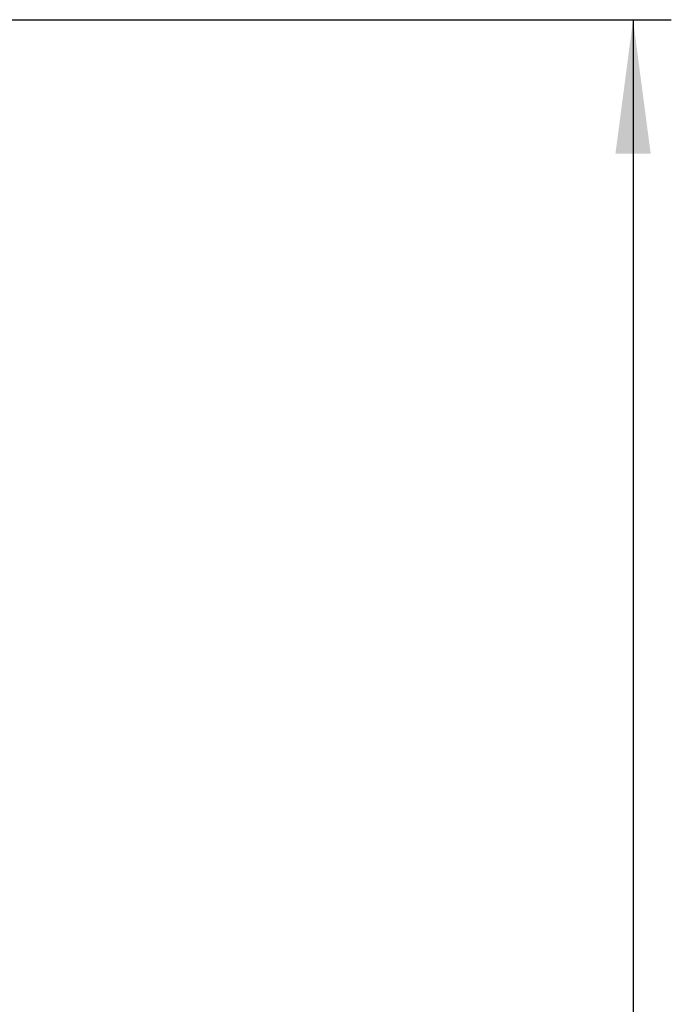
# Model space of a CAD drawing. Header units: millimetres. Extents: x 5 to 418, y 2 to 292.
# Tile 37 of 51: x 116 to 133, y 219 to 245. Entities that reach past the tile are written whole.
import ezdxf

# ---------------------------------------------------------------- set-up
doc = ezdxf.new("R2010")
doc.units = ezdxf.units.MM
doc.layers.add('SLD-0', color=7, linetype='Continuous')
doc.styles.add('SLDTEXTSTYLE0', font='TXT', dxfattribs={"width": 0.605})
doc.dimstyles.new('SLDDIMSTYLE0', dxfattribs={"dimtxt": 3.5, "dimasz": 3.5, "dimexe": 0, "dimexo": 0.0625, "dimgap": 0.875, "dimtad": 1, "dimlfac": 3, "dimrnd": 1e-09, "dimzin": 12, "dimdsep": 46, "dimtxsty": 'SLDTEXTSTYLE0', "dimsah": 1, "dimcen": 0.09, "dimadec": 0, "dimazin": 3, "dimtfac": 1, "dimtofl": 0, "dimtmove": 0, "dimatfit": 3, "dimfxl": 1, "dimfrac": 2, "dimtolj": 1, "dimtzin": 12, "dimarcsym": 0})

# ---------------------------------------------------------------- blocks, each defined once
blk = doc.blocks.new('_D')
at = {"layer": 'SLD-0', "color": 7}
for p, q in [((113.304, 244.968), (132.641, 244.968)), ((131.641, 244.968), (131.641, 131.635)), ((113.304, 131.635), (132.641, 131.635))]:
    blk.add_line(p, q, dxfattribs=at)
for centre, start, end in [((128.955, 186.941), 63.4349, 116.5651), ((128.955, 189.663), 243.4349, 296.5651)]:
    blk.add_arc(centre, 6.006, start, end, dxfattribs=at)
for points in [[(131.641, 244.968), (131.181, 241.468), (132.101, 241.468)], [(131.641, 131.635), (132.101, 135.135), (131.181, 135.135)]]:
    blk.add_solid(points, dxfattribs=at)
at = {"layer": 'SLD-0', "color": 7, "insert": (127.129, 184.291), "char_height": 3.5, "attachment_point": 1, "rotation": 90, "style": 'SLDTEXTSTYLE0'}
blk.add_mtext('340', dxfattribs=at)

msp = doc.modelspace()

# ---------------------------------------------------------------- dimensions: what is measured, and where the dimension line sits
at = {"layer": 'SLD-0', "color": 7}
dim = msp.add_linear_dim(base=(131.6409, 131.635), p1=(113.3036, 244.9684), p2=(113.3036, 131.635), angle=90, text='(<>)', dimstyle='SLDDIMSTYLE0', dxfattribs=at)
dim.commit()
dim.dimension.update_dxf_attribs({"geometry": '_D', "text_midpoint": (131.6409, 188.3017), "dimtype": 160})

doc.saveas('drawing.dxf')
